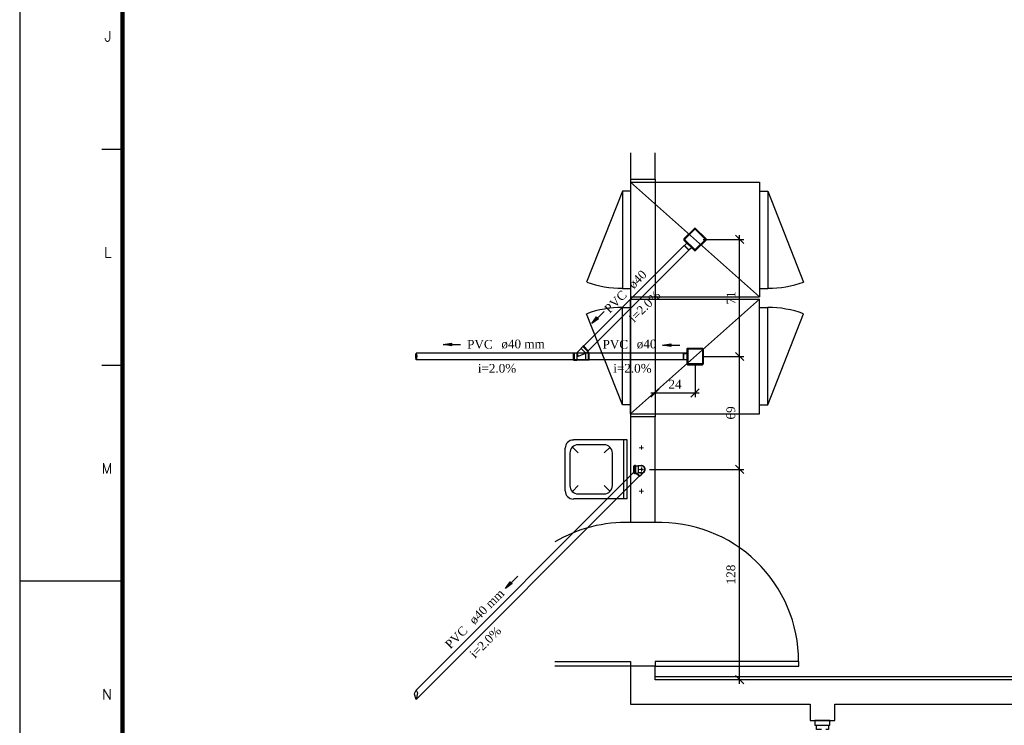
# Model space of a CAD drawing. Header units: millimetres. Extents: x 481 to 729890, y -1 to 83.
# Tile 3 of 60: x 481 to 505, y 16 to 33. Entities that reach past the tile are written whole.
import ezdxf

# ---------------------------------------------------------------- set-up
doc = ezdxf.new("R2010")
doc.units = ezdxf.units.MM
doc.header["$MEASUREMENT"] = 0
doc.layers.add('3', color=1, linetype='Continuous')
doc.layers.add('Margem', color=4, linetype='Continuous')
for name, color, linetype, lineweight in [('Simbolos', 1, 'Continuous', 30), ('SIMBOLOS INT', 8, 'Continuous', 5), ('Simbolos_int', 1, 'Continuous', 30), ('TQ-Sentido tubo', 7, 'Continuous', 20), ('TQ-Seção tubo', 1, 'Continuous', 30), ('TQ-Textos tubo', 7, 'Continuous', 20)]:
    doc.layers.add(name, color=color, linetype=linetype, lineweight=lineweight)
doc.styles.add('ROMANS', font='ROMANS')
doc.styles.add('TimesNewRoman', font='times.ttf')
doc.dimstyles.get("Standard").update_dxf_attribs({"dimtxt": 0.18, "dimasz": 0.18, "dimexe": 0.18, "dimexo": 0.0625, "dimgap": 0.09, "dimtad": 0, "dimtih": 1, "dimtoh": 1, "dimdec": 4, "dimzin": 0, "dimdsep": 46, "dimtxsty": 'Standard', "dimcen": 0.09, "dimadec": 0, "dimazin": 0, "dimtfac": 1, "dimtdec": 4, "dimtofl": 0, "dimtmove": 0, "dimatfit": 3, "dimfxl": 0, "dimtolj": 1, "dimtzin": 0, "dimarcsym": 0})
doc.dimstyles.new('UM_25.000000', dxfattribs={"dimtxt": 0.18, "dimasz": 0.2, "dimexe": 0.1, "dimexo": 0.2, "dimgap": 0, "dimtad": 1, "dimtih": 1, "dimtoh": 1, "dimdec": 1, "dimlfac": 25, "dimzin": 0, "dimdsep": 46, "dimtxsty": 'Standard', "dimblk": 'CLOSED', "dimblk1": 'CLOSED', "dimblk2": 'CLOSED', "dimcen": 0.09, "dimdle": 0.1, "dimadec": 1, "dimazin": 2, "dimtfac": 1, "dimtdec": 4, "dimtofl": 0, "dimtmove": 0, "dimatfit": 3, "dimldrblk": 'CLOSED', "dimfxl": 0, "dimtolj": 1, "dimarcsym": 0})

# ---------------------------------------------------------------- blocks, each defined once
blk = doc.blocks.new('_OBLIQUE')
at = {"color": 0, "linetype": 'ByBlock', "lineweight": -2}
blk.add_line((-0.5, -0.5), (0.5, 0.5), dxfattribs=at)
blk = doc.blocks.new('*D106')
at = {"color": 0, "linetype": 'Continuous', "lineweight": -2}
for p, q in [((498.278, 17.312), (498.278, 22.63)), ((496.087, 22.53), (498.378, 22.53)), ((496.42, 17.412), (498.378, 17.412))]:
    blk.add_line(p, q, dxfattribs=at)
at = {"layer": 'Defpoints', "color": 0}
for p in [(495.887, 22.53), (498.278, 22.53), (496.22, 17.412)]:
    blk.add_point(p, dxfattribs=at)
at = {"color": 0, "lineweight": -2, "xscale": 0.2, "yscale": 0.2, "zscale": 0.2}
for p, rotation in [((498.278, 22.53), 90), ((498.278, 17.412), 270)]:
    blk.add_blockref('_OBLIQUE', p, dxfattribs=dict(at, rotation=rotation))
at = {"color": 7, "insert": (498.066, 19.971), "char_height": 0.2118, "attachment_point": 5, "rotation": 90, "style": 'TimesNewRoman'}
blk.add_mtext('\\A1;128', dxfattribs=at)
blk = doc.blocks.new('*D107')
at = {"color": 0, "linetype": 'Continuous', "lineweight": -2}
for p, q in [((497.393, 25.278), (498.378, 25.278)), ((498.278, 22.43), (498.278, 25.378)), ((496.087, 22.53), (498.378, 22.53))]:
    blk.add_line(p, q, dxfattribs=at)
at = {"layer": 'Defpoints', "color": 0}
for p in [(497.193, 25.278), (498.278, 25.278), (495.887, 22.53)]:
    blk.add_point(p, dxfattribs=at)
at = {"color": 0, "lineweight": -2, "xscale": 0.2, "yscale": 0.2, "zscale": 0.2}
for p, rotation in [((498.278, 25.278), 90), ((498.278, 22.53), 270)]:
    blk.add_blockref('_OBLIQUE', p, dxfattribs=dict(at, rotation=rotation))
at = {"color": 7, "insert": (498.066, 23.904), "char_height": 0.2118, "attachment_point": 5, "rotation": 90, "style": 'TimesNewRoman'}
blk.add_mtext('\\A1;69', dxfattribs=at)
blk = doc.blocks.new('*D108')
at = {"color": 0, "linetype": 'Continuous', "lineweight": -2}
for p, q in [((497.393, 28.126), (498.378, 28.126)), ((498.278, 25.178), (498.278, 28.226)), ((497.393, 25.278), (498.378, 25.278))]:
    blk.add_line(p, q, dxfattribs=at)
at = {"layer": 'Defpoints', "color": 0}
for p in [(497.193, 28.126), (498.278, 28.126), (497.193, 25.278)]:
    blk.add_point(p, dxfattribs=at)
at = {"color": 0, "lineweight": -2, "xscale": 0.2, "yscale": 0.2, "zscale": 0.2}
for p, rotation in [((498.278, 28.126), 90), ((498.278, 25.278), 270)]:
    blk.add_blockref('_OBLIQUE', p, dxfattribs=dict(at, rotation=rotation))
at = {"color": 7, "insert": (498.067, 26.702), "char_height": 0.2118, "attachment_point": 5, "rotation": 90, "style": 'TimesNewRoman'}
blk.add_mtext('\\A1;71', dxfattribs=at)
blk = doc.blocks.new('*D109')
at = {"color": 0, "linetype": 'Continuous', "lineweight": -2}
for p, q in [((496.22, 24.997), (496.22, 24.291)), ((497.193, 25.077), (497.193, 24.291)), ((496.12, 24.391), (497.293, 24.391))]:
    blk.add_line(p, q, dxfattribs=at)
at = {"layer": 'Defpoints', "color": 0}
for p in [(496.22, 25.197), (497.193, 25.277), (497.193, 24.391)]:
    blk.add_point(p, dxfattribs=at)
at = {"color": 0, "lineweight": -2, "xscale": 0.2, "yscale": 0.2, "zscale": 0.2, "rotation": 180}
blk.add_blockref('_OBLIQUE', (496.22, 24.391), dxfattribs=at)
at = {"color": 0, "lineweight": -2, "xscale": 0.2, "yscale": 0.2, "zscale": 0.2}
blk.add_blockref('_OBLIQUE', (497.193, 24.391), dxfattribs=at)
at = {"color": 7, "insert": (496.706, 24.603), "char_height": 0.2118, "attachment_point": 5, "rotation": 0.0057, "style": 'TimesNewRoman'}
blk.add_mtext('\\A1;24', dxfattribs=at)

msp = doc.modelspace()

# ---------------------------------------------------------------- linework, layer by layer
at = {"color": 7}
for p, q in [((495.6199, 30.2296), (495.6199, 29.5886)), ((496.2199, 29.5886), (496.2199, 30.2296)), ((495.6199, 29.5886), (496.2199, 29.5886)), ((495.6199, 29.5886), (495.6199, 23.8106)), ((498.7669, 26.7326), (495.6199, 29.5196)), ((495.6199, 29.5196), (495.6199, 26.7326)), ((495.6199, 29.5196), (498.7669, 29.5196)), ((496.2199, 29.5886), (496.2199, 23.8106)), ((498.7669, 29.5196), (498.7669, 26.7326)), ((495.6199, 29.3006), (495.4249, 29.3006)), ((495.4249, 29.3006), (495.4249, 26.9336)), ((498.7669, 29.3006), (498.9649, 29.3006)), ((498.9649, 29.3006), (498.9649, 26.9336)), ((495.4249, 26.9336), (495.6199, 26.9336)), ((498.7669, 26.9336), (498.9649, 26.9336)), ((495.6199, 26.7326), (498.7669, 26.7326)), ((495.6199, 26.6726), (498.7669, 26.6726)), ((498.7669, 26.6726), (495.6199, 23.8826)), ((495.6199, 23.8826), (495.6199, 26.6726)), ((498.7669, 23.8826), (498.7669, 26.6726)), ((495.4249, 24.0986), (495.4249, 26.4686)), ((495.4249, 26.4686), (495.6199, 26.4686)), ((498.7669, 26.4686), (498.9649, 26.4686)), ((498.9649, 24.0986), (498.9649, 26.4686)), ((495.6199, 24.0986), (495.4249, 24.0986)), ((498.7669, 24.0986), (498.9649, 24.0986)), ((495.6199, 23.8826), (498.7669, 23.8826)), ((495.6199, 23.8106), (495.6199, 21.2426)), ((496.2199, 23.8106), (495.6199, 23.8106)), ((496.2199, 21.2426), (496.2199, 23.8106)), ((495.6199, 21.2426), (496.2199, 21.2426)), ((493.7799, 17.8526), (495.6199, 17.8526)), ((495.6199, 17.8526), (495.6199, 17.7386)), ((495.6199, 17.7386), (493.7799, 17.7386)), ((495.6199, 17.7386), (495.6199, 16.8146)), ((496.2199, 17.7386), (495.6199, 17.7386)), ((496.2199, 17.4116), (496.2199, 17.7386)), ((496.2199, 17.4926), (523.0849, 17.4926)), ((495.6199, 16.8146), (499.9969, 16.8146)), ((499.9969, 16.8146), (499.9969, 16.4186)), ((500.5999, 16.8146), (522.4909, 16.8146)), ((500.5999, 16.4186), (500.5999, 16.8146)), ((499.9969, 16.4186), (500.5999, 16.4186)), ((500.1139, 16.4186), (500.1139, 16.3076)), ((500.4799, 16.4186), (500.1139, 16.4186)), ((500.1139, 16.3076), (500.4799, 16.3076)), ((500.4799, 16.3076), (500.4799, 16.4186))]:
    msp.add_line(p, q, dxfattribs=at)
at = {"color": 7, "linetype": 'Continuous'}
for p, q in [((495.4249, 29.3006), (494.5519, 27.0896)), ((498.9649, 29.3006), (499.8349, 27.0896)), ((495.4249, 24.0986), (494.5519, 26.3186)), ((498.9649, 24.0986), (499.8349, 26.3186))]:
    msp.add_line(p, q, dxfattribs=at)
at = {"color": 8}
for p, q in [((494.0269, 22.0076), (494.0269, 23.0456)), ((494.3449, 22.9286), (494.2069, 23.0666)), ((495.5389, 23.2466), (494.2309, 23.2466)), ((494.9809, 23.1236), (494.3449, 23.1236)), ((494.9809, 22.9286), (495.1249, 23.0666)), ((495.4609, 21.8156), (495.4609, 23.2466)), ((495.5389, 21.8156), (495.5389, 23.2466)), ((494.1529, 22.1336), (494.1529, 22.9286)), ((495.1849, 22.1336), (495.1849, 22.9286)), ((494.3449, 22.1336), (494.2069, 21.9896)), ((494.9809, 22.1336), (495.1249, 21.9896)), ((494.9809, 21.9296), (494.3449, 21.9296)), ((495.5389, 21.8156), (494.2309, 21.8156))]:
    msp.add_line(p, q, dxfattribs=at)
at = {"color": 7}
msp.add_lwpolyline([(496.2199, 17.7386), (499.7179, 17.7386), (499.7179, 17.8526), (496.2199, 17.8526), (496.2199, 17.7386)], close=True, dxfattribs=at)
for points in [[(523.0039, 14.1086), (523.0039, 17.4116), (496.2199, 17.4116)], [(500.2699, 16.1996), (500.1529, 16.1996), (500.1529, 16.3076), (500.4439, 16.3076), (500.4439, 16.1996), (500.3749, 16.1996)]]:
    msp.add_lwpolyline(points, dxfattribs=at)
at = {"color": 7, "linetype": 'Continuous'}
for centre, start, end in [((495.4249, 29.5046), 250.2, 270), ((498.9649, 29.5046), 270, 289.8), ((495.4249, 23.9036), 89.9919, 109.792), ((498.9649, 23.9036), 70.1919, 89.9919)]:
    msp.add_arc(centre, 2.5672, start, end, dxfattribs=at)
at = {"color": 8}
for centre, start, end in [((494.2309, 23.0456), 90, 180), ((494.3449, 22.9286), 90, 180), ((494.9809, 22.9286), 0, 90), ((494.3449, 22.1336), 180, 270), ((494.9809, 22.1336), 270, 0), ((494.2309, 22.0076), 180, 270)]:
    msp.add_arc(centre, 0.199, start, end, dxfattribs=at)
at = {"color": 7}
for centre, start, end in [((495.5089, 17.8526), 88.058, 120.711), ((496.3309, 17.8526), 0, 91.942)]:
    msp.add_arc(centre, 3.3859, start, end, dxfattribs=at)
at = {"layer": '3', "color": 1}
for p, q in [((490.389, 25.3218), (490.3972, 25.3576)), ((490.3907, 25.2639), (490.389, 25.3218)), ((490.3972, 25.1976), (490.3907, 25.2639)), ((490.3972, 25.3576), (490.4171, 25.2937)), ((490.4118, 25.2376), (490.3972, 25.1976)), ((490.4171, 25.2937), (490.4118, 25.2376)), ((490.3569, 17.0588), (490.3648, 17.0904)), ((490.3972, 16.9268), (490.3569, 17.0588)), ((490.3648, 17.0904), (490.3972, 17.153)), ((490.3972, 17.153), (490.4319, 17.0904)), ((490.4319, 17.0904), (490.42, 17.0114)), ((490.42, 17.0114), (490.3972, 16.9268))]:
    msp.add_line(p, q, dxfattribs=at)
at = {"layer": 'Margem', "color": 1}
for p, q in [((480.7443, 82.8807), (480.7443, -1.2193)), ((483.2443, 30.3182), (482.7443, 30.3182)), ((483.2443, 25.0619), (482.7443, 25.0619)), ((483.2443, 19.8057), (480.7443, 19.8057))]:
    msp.add_line(p, q, dxfattribs=at)
at = {"layer": 'Margem', "lineweight": 100}
msp.add_line((483.2443, -0.2193), (483.2443, 81.8807), dxfattribs=at)
at = {"layer": 'Simbolos'}
for p, q in [((496.9232, 28.1402), (497.1778, 28.3948)), ((497.206, 28.3948), (497.4606, 28.1402)), ((496.9232, 28.112), (497.1778, 27.8574)), ((497.206, 27.8574), (497.4606, 28.112)), ((496.9373, 27.979), (496.9967, 28.0384)), ((496.9373, 27.9705), (497.0363, 27.8715)), ((497.0448, 27.8715), (497.1042, 27.9309)), ((494.4183, 25.4696), (494.3164, 25.3676)), ((494.4613, 25.5186), (494.4183, 25.4766)), ((494.4183, 25.4766), (494.4183, 25.4696)), ((494.4723, 25.5356), (494.4613, 25.5246)), ((494.4613, 25.5246), (494.4613, 25.5186)), ((494.4723, 25.5356), (494.6014, 25.4067)), ((496.9926, 25.4569), (496.9926, 25.0969)), ((497.0126, 25.4769), (497.3726, 25.4768)), ((497.3926, 25.4568), (497.3926, 25.0968)), ((494.2354, 25.3686), (494.2514, 25.3686)), ((494.2354, 25.1866), (494.2354, 25.3686)), ((494.2354, 25.1866), (494.2514, 25.1866)), ((494.2514, 25.3686), (494.2554, 25.3646)), ((494.2514, 25.1866), (494.2554, 25.1906)), ((494.2554, 25.3646), (494.3104, 25.3646)), ((494.2554, 25.1906), (494.3154, 25.1906)), ((494.3134, 25.3656), (494.3434, 25.2776)), ((494.3154, 25.1906), (494.3194, 25.1956)), ((494.3194, 25.1956), (494.5324, 25.1956)), ((494.5594, 25.3677), (494.3434, 25.2776)), ((494.5374, 25.1906), (494.5324, 25.1956)), ((494.5974, 25.1907), (494.5374, 25.1906)), ((494.5844, 25.3957), (494.5604, 25.3717)), ((494.5974, 25.3647), (494.5634, 25.3647)), ((494.5904, 25.3957), (494.5844, 25.3957)), ((494.6014, 25.4067), (494.5904, 25.3957)), ((494.6014, 25.3687), (494.5974, 25.3647)), ((494.6014, 25.1867), (494.5974, 25.1907)), ((494.6174, 25.3687), (494.6014, 25.3687)), ((494.6174, 25.1867), (494.6014, 25.1867)), ((494.6174, 25.1867), (494.6174, 25.3687)), ((496.9026, 25.347), (496.9026, 25.207)), ((496.9086, 25.353), (496.9926, 25.3529)), ((496.9086, 25.201), (496.9926, 25.2009)), ((497.0125, 25.0769), (497.3725, 25.0768)), ((495.6989, 22.4416), (495.6989, 22.6186)), ((495.6989, 22.6186), (495.7109, 22.6186)), ((495.7159, 22.6276), (495.7149, 22.6216)), ((495.7199, 22.6306), (495.7389, 22.6306)), ((495.7429, 22.6266), (495.7439, 22.6216)), ((495.7479, 22.6186), (495.8049, 22.6186)), ((495.8049, 22.6186), (495.8099, 22.6126)), ((495.8469, 22.6126), (495.8099, 22.6126)), ((495.8869, 22.6126), (495.8469, 22.6126)), ((495.6989, 22.4416), (495.7109, 22.4416)), ((495.7159, 22.4326), (495.7149, 22.4386)), ((495.7199, 22.4296), (495.7389, 22.4296)), ((495.7429, 22.4336), (495.7439, 22.4386)), ((495.7479, 22.4416), (495.8049, 22.4416)), ((495.8409, 22.3556), (495.7539, 22.4416)), ((495.8049, 22.4416), (495.8099, 22.4476)), ((495.8469, 22.4476), (495.8099, 22.4476)), ((495.8409, 22.3556), (495.8519, 22.3666)), ((495.8869, 22.4476), (495.8469, 22.4476)), ((495.8519, 22.3726), (495.8939, 22.4146)), ((495.8519, 22.3666), (495.8519, 22.3726)), ((495.9169, 22.4436), (495.8939, 22.4216)), ((495.8939, 22.4146), (495.8939, 22.4216))]:
    msp.add_line(p, q, dxfattribs=at)
for centre, radius, start, end in [((497.1919, 28.3807), 0.02, 45, 135), ((496.9373, 28.1261), 0.02, 135, 225), ((497.4465, 28.1261), 0.02, 315, 45), ((496.9416, 27.9748), 0.006, 135, 225), ((497.0406, 27.8758), 0.006, 225, 315), ((497.1919, 27.8715), 0.02, 225, 315), ((497.0126, 25.4569), 0.02, 89.9857, 179.986), ((497.3726, 25.4568), 0.02, 0.01428, 89.9857), ((494.3104, 25.3726), 0.008, 270.014, 315.014), ((494.5634, 25.3687), 0.004, 135.014, 270.014), ((496.9086, 25.347), 0.006, 89.9857, 179.986), ((496.9086, 25.207), 0.006, 179.986, 269.986), ((497.0126, 25.0969), 0.02, 179.986, 269.986), ((497.3726, 25.0968), 0.02, 269.986, 0.01428), ((495.7109, 22.6226), 0.004, 270, 345), ((495.7199, 22.6266), 0.004, 90, 165), ((495.7389, 22.6266), 0.004, 5.00003, 90), ((495.7479, 22.6226), 0.004, 185, 270), ((495.8869, 22.5296), 0.0823, 270, 90), ((495.7109, 22.4376), 0.004, 15, 90), ((495.7199, 22.4336), 0.004, 195, 270), ((495.7389, 22.4336), 0.004, 270, 355), ((495.7479, 22.4376), 0.004, 90, 175)]:
    msp.add_arc(centre, radius, start, end, dxfattribs=at)
at = {"layer": 'SIMBOLOS INT', "linetype": 'Continuous'}
for p, q in [((495.8869, 23.0576), (495.8299, 23.0576)), ((495.8869, 23.0576), (495.8869, 23.1116)), ((495.8869, 23.0576), (495.8869, 23.0096)), ((495.8869, 23.0576), (495.9379, 23.0576)), ((495.8869, 22.5296), (495.8869, 22.5776)), ((495.8869, 22.5296), (495.8299, 22.5296)), ((495.8869, 22.5296), (495.9379, 22.5296)), ((495.8869, 22.5296), (495.8869, 22.4756)), ((495.8869, 21.9956), (495.8299, 21.9956)), ((495.8869, 21.9956), (495.8869, 22.0526)), ((495.8869, 21.9956), (495.8869, 21.9416)), ((495.8869, 21.9956), (495.9379, 21.9956))]:
    msp.add_line(p, q, dxfattribs=at)
at = {"layer": 'Simbolos_int'}
for p, q in [((497.1848, 28.3722), (496.9458, 28.1332)), ((497.199, 28.3722), (497.438, 28.1332)), ((496.9458, 28.119), (497.1848, 27.88)), ((497.438, 28.119), (497.199, 27.88)), ((496.9373, 27.979), (497.0448, 27.8715)), ((494.4183, 25.4696), (494.5324, 25.3556)), ((494.4613, 25.5186), (494.5844, 25.3957)), ((497.0136, 25.4459), (497.0136, 25.1079)), ((497.3616, 25.4558), (497.0236, 25.4559)), ((497.3716, 25.4458), (497.3716, 25.1078)), ((494.2554, 25.1906), (494.2554, 25.3646)), ((494.3194, 25.1956), (494.3194, 25.3466)), ((494.5324, 25.1956), (494.5324, 25.3556)), ((494.5974, 25.1907), (494.5974, 25.3647)), ((496.9086, 25.353), (496.9086, 25.201)), ((497.3616, 25.0978), (497.0236, 25.0979)), ((495.7139, 22.6186), (495.7139, 22.4416)), ((495.7439, 22.6186), (495.7439, 22.4416)), ((495.8099, 22.6126), (495.8099, 22.4476)), ((495.8869, 22.5686), (495.8869, 22.4976)), ((495.8519, 22.3726), (495.7819, 22.4416)), ((495.9139, 22.5296), (495.8649, 22.5296)), ((495.8939, 22.4216), (495.8769, 22.4396))]:
    msp.add_line(p, q, dxfattribs=at)
for centre, radius, start, end in [((497.1919, 28.3651), 0.01, 45, 135), ((496.9529, 28.1261), 0.01, 135, 225), ((497.4309, 28.1261), 0.01, 315, 45), ((497.1919, 27.8871), 0.01, 225, 315), ((497.0236, 25.4459), 0.01, 89.9857, 179.986), ((497.3616, 25.4458), 0.01, 0.01428, 89.9857), ((497.0236, 25.1079), 0.01, 179.986, 269.986), ((497.3616, 25.1078), 0.01, 269.986, 0.01428), ((495.8869, 22.5296), 0.0912, 289.623, 115.377), ((495.8869, 22.5296), 0.0912, 244.623, 115.377)]:
    msp.add_arc(centre, radius, start, end, dxfattribs=at)
at = {"layer": 'TQ-Seção tubo'}
for p, q in [((496.9303, 27.9776), (494.4803, 25.5277)), ((497.0434, 27.8645), (494.5935, 25.4145)), ((494.3434, 25.3576), (490.3972, 25.3576)), ((494.3434, 25.1976), (490.3972, 25.1976)), ((496.9926, 25.3569), (494.3434, 25.3576)), ((496.9926, 25.1969), (494.3434, 25.1976)), ((495.72, 22.4758), (490.3972, 17.153)), ((495.8331, 22.3627), (490.3972, 16.9268))]:
    msp.add_line(p, q, dxfattribs=at)

# ---------------------------------------------------------------- texts
at = {"layer": 'Margem', "color": 1, "char_height": 0.25, "attachment_point": 8, "line_spacing_factor": 0.798, "style": 'ROMANS'}
for s, insert, width in [('J', (482.8942, 32.9441), 0.668176), ('L', (482.8942, 27.6855), 0.739534), ('M', (482.8706, 22.4316), 1.109302), ('N', (482.8706, 16.9279), 0.960097)]:
    msp.add_mtext(s, dxfattribs=dict(at, insert=insert, width=width))
at = {"layer": 'TQ-Textos tubo', "char_height": 0.2118, "line_spacing_factor": 0.798, "style": 'TimesNewRoman'}
for s, insert, width, attachment_point, rotation in [('ø40', (495.7055, 26.902), 0.829666, 7, 45.00011), ('PVC', (495.5555, 26.753), 1.071317, 9, 45.00011), ('i=2.0%', (496.0435, 26.415), 1.613688, 8, 45.00011), ('PVC', (495.5619, 25.4635), 1.071317, 9, 359.98854), ('ø40', (495.7739, 25.4635), 0.829666, 7, 359.98854), ('i=2.0%', (495.6679, 24.8795), 1.613688, 8, 359.98854), ('ø40 mm', (491.8275, 18.733), 1.825803, 7, 45.00011), ('PVC', (491.6775, 18.583), 1.071317, 9, 45.00011), ('i=2.0%', (492.1655, 18.245), 1.613688, 8, 45.00011)]:
    msp.add_mtext(s, dxfattribs=dict(at, insert=insert, width=width, attachment_point=attachment_point, rotation=rotation))
for s, insert, width, attachment_point in [('PVC', (492.2639, 25.4635), 1.071317, 9), ('ø40 mm', (492.4759, 25.4635), 1.825803, 7), ('i=2.0%', (492.3699, 24.8795), 1.613688, 8)]:
    msp.add_mtext(s, dxfattribs=dict(at, insert=insert, width=width, attachment_point=attachment_point))

# ---------------------------------------------------------------- dimensions: what is measured, and where the dimension line sits
at = {"linetype": 'Continuous'}
for base, p1, p2, text, picture, middle in [((498.2784, 28.1261), (497.1934, 25.2776), (497.1934, 28.1261), '71', '*D108', (498.0666, 26.7019)), ((498.2782, 25.2776), (495.8869, 22.5296), (497.1934, 25.2776), '69', '*D107', (498.0664, 23.9036)), ((498.2781, 22.5296), (496.2199, 17.4116), (495.8869, 22.5296), '128', '*D106', (498.0663, 19.9706))]:
    dim = msp.add_linear_dim(base=base, p1=p1, p2=p2, angle=90, text=text, dimstyle='UM_25.000000', override={"dimtxt": 0.2118, "dimasz": 0.2, "dimexe": 0.1, "dimexo": 0.2, "dimtad": 1, "dimtih": 0, "dimtoh": 0, "dimdec": 1, "dimlfac": 25, "dimzin": 8, "dimtxsty": 'TimesNewRoman', "dimblk": 'OBLIQUE', "dimblk1": 'OBLIQUE', "dimblk2": 'OBLIQUE', "dimsah": 1, "dimdle": 0.1, "dimse1": 0, "dimse2": 0, "dimclrt": 7, "dimadec": 1, "dimazin": 3, "dimtmove": 2, "dimldrblk": 'OBLIQUE'}, dxfattribs=at)
    dim.commit()
    dim.dimension.update_dxf_attribs({"geometry": picture, "text_midpoint": middle, "dimtype": 160, "text_rotation": 90})
dim = msp.add_linear_dim(base=(497.1926, 24.3908), p1=(496.2199, 25.1971), p2=(497.1926, 25.2769), text='24', dimstyle='UM_25.000000', override={"dimtxt": 0.2118, "dimasz": 0.2, "dimexe": 0.1, "dimexo": 0.2, "dimtad": 1, "dimtih": 0, "dimtoh": 0, "dimdec": 1, "dimlfac": 25, "dimzin": 8, "dimtxsty": 'TimesNewRoman', "dimblk": 'OBLIQUE', "dimblk1": 'OBLIQUE', "dimblk2": 'OBLIQUE', "dimsah": 1, "dimdle": 0.1, "dimse1": 0, "dimse2": 0, "dimclrt": 7, "dimadec": 1, "dimazin": 3, "dimtmove": 2, "dimldrblk": 'OBLIQUE'}, dxfattribs=at)
dim.commit()
dim.dimension.update_dxf_attribs({"geometry": '*D109', "text_midpoint": (496.7062, 24.6026), "dimtype": 160, "text_rotation": 0.00573})

# ---------------------------------------------------------------- leaders
at = {"layer": 'TQ-Sentido tubo'}
for points in [[(494.6781, 26.0761), (494.9776, 26.3756)], [(491.0584, 25.5691), (491.482, 25.5691)], [(496.4008, 25.5524), (496.8244, 25.5523)], [(492.5739, 19.6307), (492.8734, 19.9302)]]:
    msp.add_leader(points, dimstyle='Standard', override={"dimasz": 0.2, "dimldrblk": 'CLOSED'}, dxfattribs=at)

doc.saveas('drawing.dxf')
